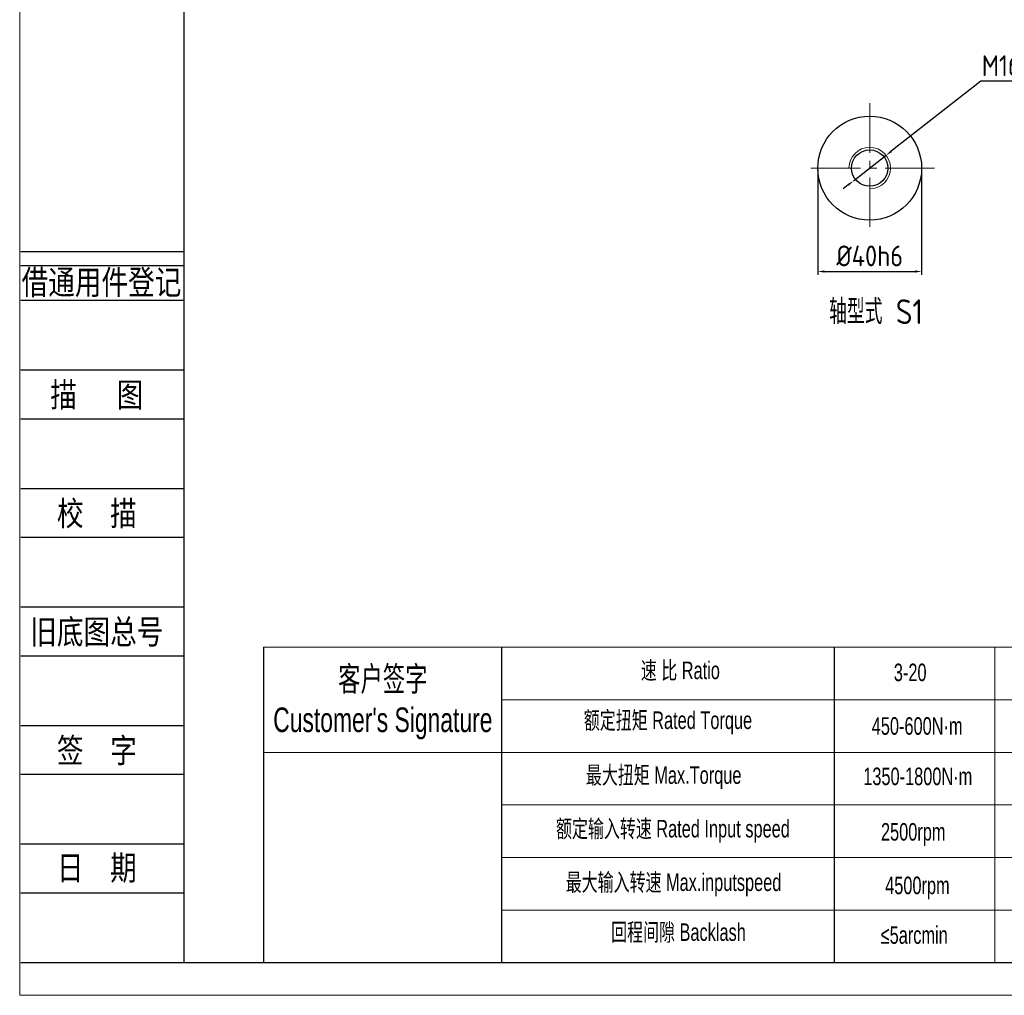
# Model space of a CAD drawing. Header units: millimetres. Extents: x 2047 to 3179, y 182 to 933.
# Tile 1 of 15: x 2047 to 2426, y 182 to 557. Entities that reach past the tile are written whole.
import ezdxf
from ezdxf.enums import TextEntityAlignment as Align

# ---------------------------------------------------------------- set-up
doc = ezdxf.new("R2010")
doc.units = ezdxf.units.MM
doc.linetypes.add('CENTER2', pattern=[28.575, 19.05, -3.175, 3.175, -3.175])
for name, color, linetype in [('2细线层', 4, 'Continuous'), ('6文字层', 3, 'Continuous'), ('7标注层', 4, 'Continuous'), ('标注线', 7, 'Continuous')]:
    doc.layers.add(name, color=color, linetype=linetype)
for name, color, linetype, lineweight in [('SLD-0', 7, 'Continuous', 18), ('中心线', 230, 'CENTER2', 18), ('图框_外框线', 7, 'Continuous', 18), ('粗实线', 7, 'Continuous', 40), ('细实线', 211, 'Continuous', 18)]:
    doc.layers.add(name, color=color, linetype=linetype, lineweight=lineweight)
doc.styles.add('宋体', font='txt', dxfattribs={"width": 0.8})
doc.styles.add('工程字', font='gbenor.shx', dxfattribs={"bigfont": 'gbcbig.shx'})
doc.styles.add('标准', font='arial.ttf', dxfattribs={"width": 0.667})
doc.dimstyles.new('ISO-25', dxfattribs={"dimtxt": 2.5, "dimasz": 2.5, "dimexe": 1.25, "dimexo": 0.625, "dimtad": 1, "dimtxsty": 'Standard', "dimcen": 2.5, "dimadec": 0, "dimazin": 0, "dimtfac": 1, "dimtmove": 0, "dimatfit": 3, "dimfxl": 1, "dimarcsym": 0})

# ---------------------------------------------------------------- blocks, each defined once
blk = doc.blocks.new('*D36')
at = {"layer": '6文字层', "color": 0, "lineweight": -2}
for p, q in [((2353.96, 499.46), (2353.96, 459.05)), ((2393.96, 499.46), (2393.96, 459.05)), ((2356.46, 460.3), (2391.46, 460.3))]:
    blk.add_line(p, q, dxfattribs=at)
at = {"layer": '6文字层', "color": 0}
for points in [[(2356.46, 460.72), (2356.46, 459.88), (2353.96, 460.3)], [(2391.46, 459.88), (2391.46, 460.72), (2393.96, 460.3)]]:
    blk.add_solid(points, dxfattribs=at)
at = {"layer": 'Defpoints', "color": 0}
for p in [(2353.96, 500.09), (2393.96, 500.09), (2393.96, 460.3)]:
    blk.add_point(p, dxfattribs=at)
at = {"layer": '6文字层', "color": 0, "insert": (2373.96, 466.3), "char_height": 8, "attachment_point": 5, "style": '工程字'}
blk.add_mtext('%%C40h6', dxfattribs=at)
blk = doc.blocks.new('*D37')
at = {"layer": '6文字层', "color": 0, "lineweight": -2}
for p, q in [((2416.71, 533.52), (2382.23, 506.56)), ((2445.38, 533.52), (2416.71, 533.52)), ((2367.66, 495.16), (2380.26, 505.02)), ((2365.69, 493.62), (2363.72, 492.08))]:
    blk.add_line(p, q, dxfattribs=at)
at = {"layer": '6文字层', "color": 0}
for points in [[(2381.98, 506.88), (2382.49, 506.23), (2380.26, 505.02)], [(2365.95, 493.29), (2365.43, 493.95), (2367.66, 495.16)]]:
    blk.add_solid(points, dxfattribs=at)
at = {"layer": 'Defpoints', "color": 0}
for p in [(2380.26, 505.02), (2367.66, 495.16)]:
    blk.add_point(p, dxfattribs=at)
at = {"layer": '6文字层', "color": 0, "insert": (2432.05, 539.52), "char_height": 8, "attachment_point": 5, "style": '工程字'}
blk.add_mtext('M16x2P', dxfattribs=at)

msp = doc.modelspace()

# ---------------------------------------------------------------- linework, layer by layer
for p, q in [((2232.166, 315.688), (2232.166, 194.259)), ((2360.338, 315.688), (2360.338, 194.259))]:
    msp.add_line(p, q)
at = {"layer": '2细线层'}
for p, q in [((2047.134, 468.002), (2109.96, 468.002)), ((2047.134, 462.635), (2109.96, 462.635)), ((2047.134, 449.217), (2109.96, 449.217)), ((2047.134, 422.382), (2109.96, 422.382)), ((2047.134, 403.597), (2109.96, 403.597)), ((2047.134, 376.761), (2109.96, 376.761)), ((2047.134, 357.976), (2109.96, 357.976)), ((2047.134, 331.141), (2109.96, 331.141)), ((2047.134, 312.356), (2109.96, 312.356)), ((2047.134, 285.52), (2109.96, 285.52)), ((2047.134, 266.735), (2109.96, 266.735)), ((2047.134, 239.9), (2109.96, 239.9)), ((2047.134, 221.115), (2109.96, 221.115)), ((2047.134, 194.279), (2109.96, 194.279))]:
    msp.add_line(p, q, dxfattribs=at)
at = {"layer": '7标注层', "color": 0}
msp.add_line((2140.566, 315.688), (2140.566, 194.279), dxfattribs=at)
at = {"layer": 'SLD-0'}
msp.add_line((2422.094, 315.688), (2422.094, 194.293), dxfattribs=at)
at = {"layer": '中心线', "color": 0}
for p, q in [((2373.961, 525.089), (2373.961, 475.089)), ((2398.961, 500.089), (2348.961, 500.089))]:
    msp.add_line(p, q, dxfattribs=at)
at = {"layer": '图框_外框线'}
for p, q in [((2140.566, 315.688), (3096.402, 315.688)), ((2232.166, 295.431), (2769.365, 295.431)), ((2140.566, 275.174), (3096.402, 275.174)), ((2232.166, 254.917), (3096.402, 254.917)), ((2232.166, 234.66), (3096.402, 234.66)), ((2232.166, 214.403), (3096.402, 214.403))]:
    msp.add_line(p, q, dxfattribs=at)
at = {"layer": '图框_外框线', "color": 3}
msp.add_lwpolyline([(2046.726, 181.633), (3109.049, 181.633), (3109.049, 932.846), (2046.726, 932.846)], close=True, dxfattribs=at)
at = {"layer": '图框_外框线', "color": 3, "lineweight": 25}
msp.add_lwpolyline([(2109.96, 194.279), (3096.402, 194.279), (3096.402, 920.2), (2109.96, 920.2)], close=True, dxfattribs=at)
at = {"layer": '粗实线', "lineweight": 30}
for radius in [20, 7]:
    msp.add_circle((2373.961, 500.089), radius, dxfattribs=at)
at = {"layer": '细实线', "color": 0}
msp.add_arc((2373.961, 500.089), 8, 270, 180, dxfattribs=at)

# ---------------------------------------------------------------- texts
at = {"layer": '6文字层', "color": 3, "style": '宋体', "width": 0.8}
for s, p in [('借通用件登记', (2078.206, 456.282)), ('描   图', (2076.415, 412.989)), ('校  描', (2076.415, 367.369)), ('旧底图总号', (2076.415, 321.748)), ('签  字', (2076.415, 276.128)), ('日  期', (2076.432, 230.775))]:
    msp.add_text(s, height=9.3924, dxfattribs=at).set_placement(p, align=Align.MIDDLE)
at = {"layer": 'SLD-0', "color": 1, "attachment_point": 2, "style": '标准'}
for s, insert, char_height, width in [('速 比 Ratio', (2301.055, 310.118), 6.7524, 55.17295), ("客户签字\\PCustomer's Signature", (2186.524, 308.193), 9.45331, 117.60012), ('3-20', (2389.548, 309.339), 6.7524, 28.70963), ('额定扭矩 Rated Torque', (2296.308, 290.909), 6.75236, 119.88635), ('450-600N·m', (2392.226, 288.695), 6.7524, 55.92728), ('最大扭矩 Max.Torque', (2294.647, 269.803), 6.75236, 79.70493), ('1350-1800N·m', (2392.466, 269.299), 6.75236, 67.15532), ('额定输入转速 Rated Input speed', (2298.207, 249.171), 6.75236, 105.96717), ('2500rpm', (2390.716, 247.943), 6.7524, 46.52652), ('最大输入转速 Max.inputspeed ', (2298.444, 228.539), 6.75236, 106.57934), ('4500rpm', (2392.327, 227.325), 6.7524, 147.64587), ('回程间隙 Backlash', (2300.343, 209.33), 6.75236, 86.41908), ('≤5arcmin ', (2391.092, 208.211), 6.7524, 51.94244)]:
    msp.add_mtext(s, dxfattribs=dict(at, insert=insert, char_height=char_height, width=width))
at = {"layer": '标注线', "color": 0, "lineweight": 20, "insert": (2376.423, 444.805), "char_height": 9.5, "attachment_point": 5, "style": '工程字'}
msp.add_mtext('轴型式 S1', dxfattribs=at)

# ---------------------------------------------------------------- dimensions: what is measured, and where the dimension line sits
at = {"layer": '6文字层'}
dim = msp.add_diameter_dim_2p(p1=(2367.659, 495.16), p2=(2380.263, 505.017), text='M16x2P', dimstyle='ISO-25', override={"dimtxt": 8, "dimgap": 2, "dimtoh": 1, "dimtxsty": '工程字'}, dxfattribs=at)
dim.commit()
dim.dimension.update_dxf_attribs({"geometry": '*D37', "text_midpoint": (2432.045, 533.52), "dimtype": 163})
dim = msp.add_linear_dim(base=(2393.961, 460.301), p1=(2353.961, 500.089), p2=(2393.961, 500.089), text='%%C<>h6', dimstyle='ISO-25', override={"dimtxt": 8, "dimgap": 2, "dimtxsty": '工程字'}, dxfattribs=at)
dim.commit()
dim.dimension.update_dxf_attribs({"geometry": '*D36', "text_midpoint": (2373.961, 460.301), "dimtype": 160})

doc.saveas('drawing.dxf')
